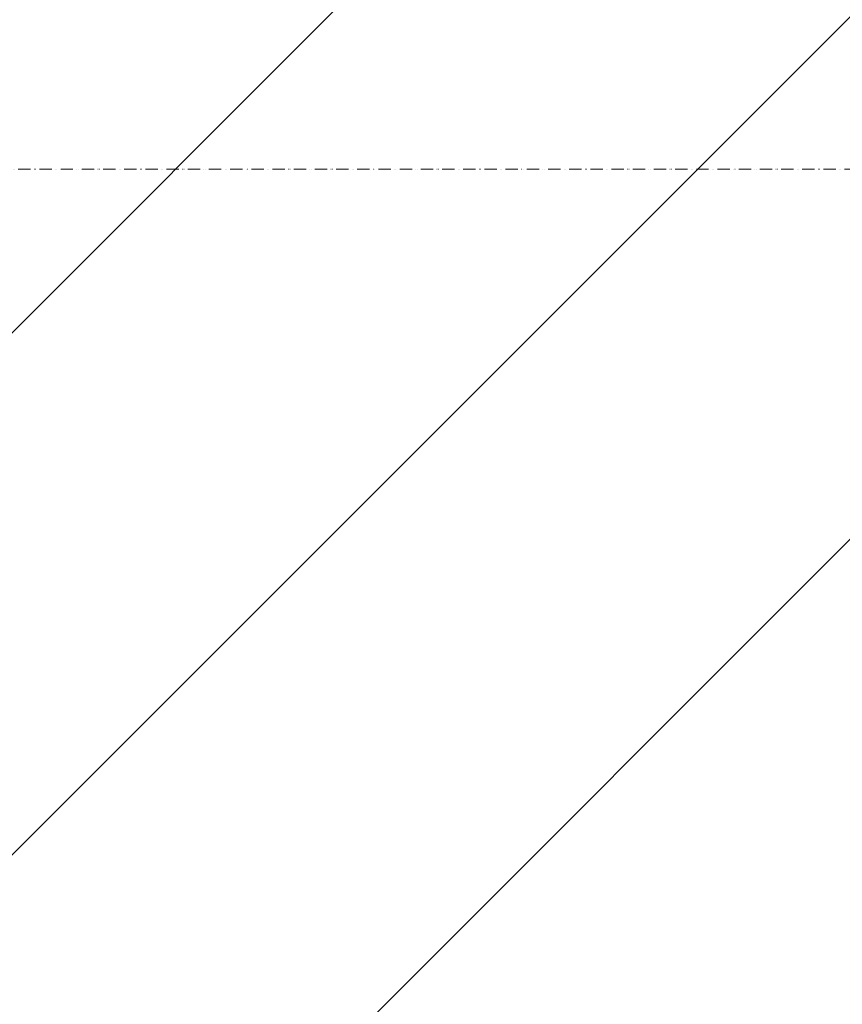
# Model space of a CAD drawing. Header units: millimetres. Extents: x 16156 to 91527, y 4646 to 113494.
# Tile 217 of 256: x 36824 to 37492, y 67725 to 68525. Entities that reach past the tile are written whole.
import ezdxf

# ---------------------------------------------------------------- set-up
doc = ezdxf.new("R2010")
doc.units = ezdxf.units.MM
doc.linetypes.add('ARC Demolished', pattern=[7.14375, 4.7625, -2.38125])
doc.linetypes.add('ARC Section Line', pattern=[17, 10, -3, 0, -1, 0, -3])
doc.layers.add('A--L$01A__Algemeen', color=7, linetype='ARC Demolished', lineweight=9)
doc.layers.add('A--L82__LosseGebruikersInvent', color=1, linetype='ARC Demolished', lineweight=9)
pattern_1 = [(135, (67715.44, -36801.75), (-212.132, -212.132), [])]

# ---------------------------------------------------------------- blocks, each defined once
blk = doc.blocks.new('73_FU_Keukentop - Type 1-V231-AB-Begane grond - slooptekening')
at = {"layer": 'A--L82__LosseGebruikersInvent'}
h = blk.add_hatch(dxfattribs=at)
h.set_pattern_fill('FP_63', color=256, style=0, pattern_type=2)
h.set_pattern_definition(pattern_1)
h.paths.add_polyline_path([(1430, -957.5), (1430, 957.5), (-1430, 957.5), (-1425.57, -957.5), (1417.57, -957.5)])
h = blk.add_hatch(dxfattribs=at)
h.set_pattern_fill('FP_63', color=256, style=0, pattern_type=2)
h.set_pattern_definition(pattern_1)
h.paths.add_polyline_path([(1430, -957.5), (1430, 957.5), (-1430, 957.5), (-1425.57, -957.5), (1417.57, -957.5)])

msp = doc.modelspace()

# ---------------------------------------------------------------- linework, layer by layer
at = {"layer": 'A--L$01A__Algemeen', "linetype": 'ARC Section Line', "lineweight": 13}
msp.add_line((59898.29, 68403.64), (18370.04, 68403.64), dxfattribs=at)

# ---------------------------------------------------------------- block references
at = {"layer": 'A--L82__LosseGebruikersInvent', "rotation": 269.9999999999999}
msp.add_blockref('73_FU_Keukentop - Type 1-V231-AB-Begane grond - slooptekening', (36801.75, 67715.44), dxfattribs=at)

doc.saveas('drawing.dxf')
